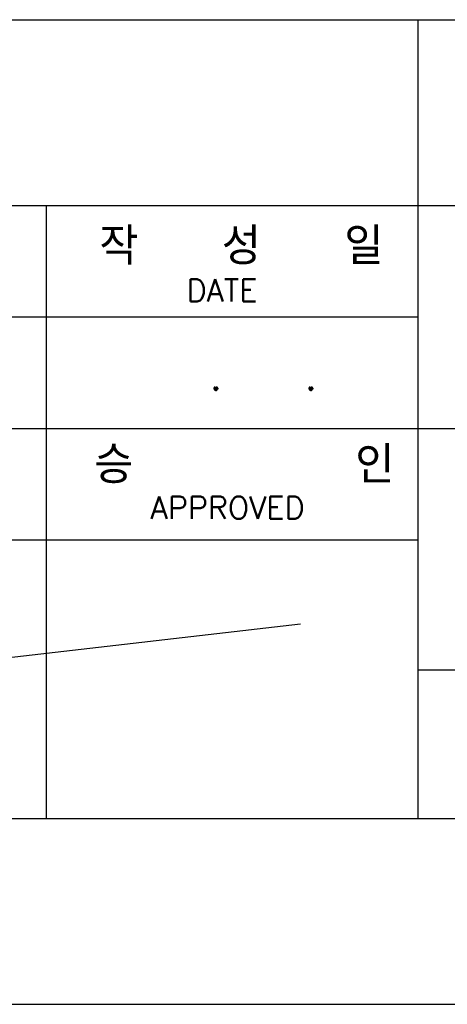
# Model space of a CAD drawing. Header units: millimetres. Extents: x 0 to 996, y 0 to 704.
# Tile 9 of 12: x 687 to 741, y 0 to 126. Entities that reach past the tile are written whole.
import ezdxf

# ---------------------------------------------------------------- set-up
doc = ezdxf.new("R2010")
doc.units = ezdxf.units.MM
doc.header["$LTSCALE"] = 0.3
doc.layers.add('AM_0', color=7, linetype='Continuous', lineweight=30)
doc.styles.add('WHGTXT', font='simplex', dxfattribs={"bigfont": 'whgtxt'})

# ---------------------------------------------------------------- blocks, each defined once
blk = doc.blocks.new('A$C759C226F')
for p, q in [((19.907, 42.202), (326.468, 42.202)), ((247.638, 7.963), (247.638, 42.202)), ((183.937, 34.239), (326.468, 34.239)), ((231.712, 7.963), (231.712, 34.239)), ((199.862, 29.462), (247.638, 29.462)), ((183.937, 24.684), (326.468, 24.684)), ((183.937, 19.907), (247.638, 19.907)), ((247.638, 14.333), (326.468, 14.333)), ((19.907, 7.963), (326.468, 7.963)), ((0, 0), (334.43, 0))]:
    blk.add_line(p, q)
at = {"style": 'WHGTXT'}
for s, height, p in [('작   성   일', 1.5925, (233.973, 31.704)), ('DATE', 0.9555, (237.716, 30.119)), ('.', 1.338, (238.685, 26.329)), ('.', 1.338, (242.751, 26.329)), ('승        인', 1.5925, (233.752, 22.328)), ('APPROVED', 0.9555, (236.175, 20.807))]:
    blk.add_text(s, height=height, dxfattribs=at).set_placement(p)

msp = doc.modelspace()

# ---------------------------------------------------------------- linework, layer by layer
msp.add_line((612.89, 35.89), (722.6, 48.58))

# ---------------------------------------------------------------- block references
at = {"layer": 'AM_0', "xscale": 2.978578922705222, "yscale": 2.978578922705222, "zscale": 2.978578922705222}
msp.add_blockref('A$C759C226F', (0, 0), dxfattribs=at)

doc.saveas('drawing.dxf')
